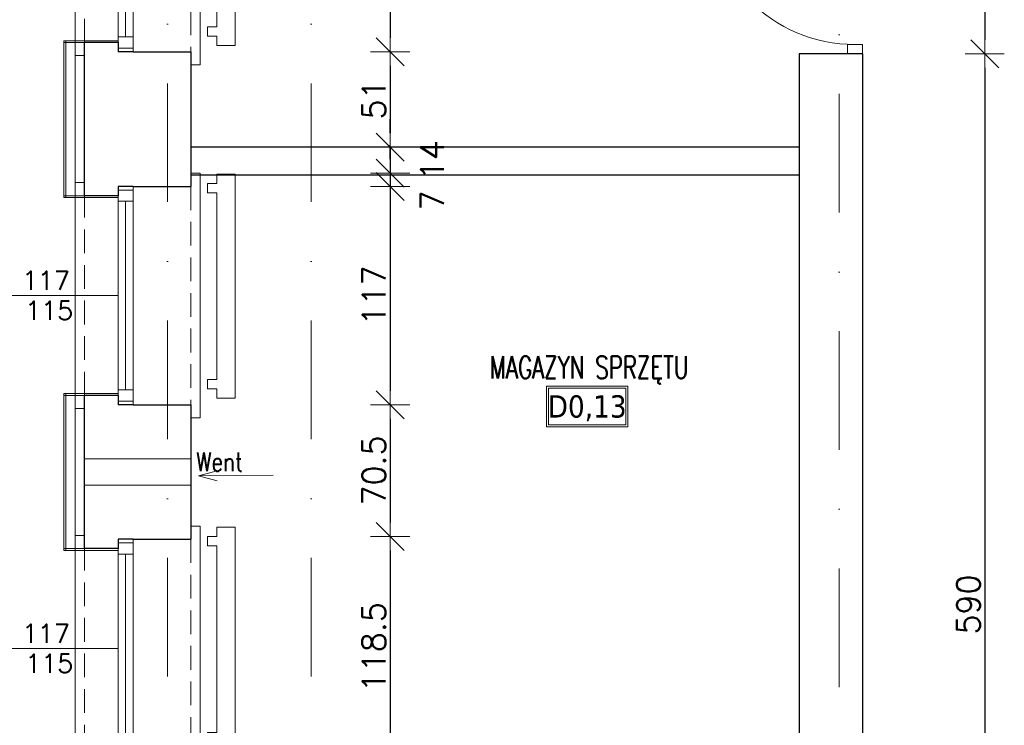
# Model space of a CAD drawing. Header units: millimetres. Extents: x 28291 to 177760, y -399809 to -170937.
# Tile 190 of 256: x 57947 to 58475, y -198936 to -198558. Entities that reach past the tile are written whole.
import ezdxf
from ezdxf.enums import TextEntityAlignment as Align

# ---------------------------------------------------------------- set-up
doc = ezdxf.new("R2010")
doc.units = ezdxf.units.MM
doc.linetypes.add('DASHDOT', pattern=[25.4, 12.7, -6.35, 0, -6.35])
doc.linetypes.add('HIDDEN', pattern=[9.525, 6.35, -3.175])
doc.layers.get('0').update_dxf_attribs({"lineweight": 0})
for name, color, linetype, lineweight, true_color in [('!! 0_ Istn-okna - wymienione', 9, 'Continuous', 13, 0x808080), ('!! 0_Opis_okna - zrealizowane', 7, 'Continuous', 15, 0xb3b3b3), ('!! 1_drzwi-linia - zrealizowane', 7, 'Continuous', 5, 0x7a7a7a)]:
    doc.layers.add(name, color=color, linetype=linetype, lineweight=lineweight, true_color=true_color)
for name, color, linetype, lineweight in [('!! 0_ Istn-sciany', 3, 'Continuous', 30), ('!! 0_ Istn-widok', 1, 'Continuous', 15), ('!! 0_Istn-cienka', 4, 'Continuous', 9), ('!! 0_Istn-went', 5, 'Continuous', 13), ('!! 0_Opis_pom', 9, 'Continuous', 13), ('!! 1_ tynk zewn  - nowy', 21, 'Continuous', 20), ('!! 2_ remont Ocieplenie', 4, 'ZIGZAG', 5), ('!! wymiary osi', 250, 'Continuous', 9), ('0-osie-liniA', 14, 'DASHDOT', 5), ('0-osie-tx', 66, 'Continuous', 9)]:
    doc.layers.add(name, color=color, linetype=linetype, lineweight=lineweight)
doc.layers.add('!! 0_Istn-grzejniki', color=7, linetype='Continuous', lineweight=0, plot=False)
doc.styles.add('ARCHETYP', font='romans.shx', dxfattribs={"height": 15})
doc.styles.add('ARIAL', font='tahoma.ttf')
doc.styles.add('TXT', font='simplex.shx')
doc.linetypes.add('ZIGZAG', pattern='A,0.00254,-5.08,[131,ltypeshp.shx,S=5.08,R=0,X=-5.08,Y=0],-10.16,[131,ltypeshp.shx,S=5.08,R=180,X=5.08,Y=0],-5.08', length=20.32254)
doc.dimstyles.new('DIM50', dxfattribs={"dimscale": 5, "dimtxt": 2.5, "dimasz": 1.5, "dimexe": 0, "dimexo": 0, "dimgap": 0.5, "dimtad": 1, "dimdec": 4, "dimrnd": 0.5, "dimdsep": 46, "dimtxsty": 'TXT', "dimblk1": 'TICK1', "dimblk2": 'TICK1', "dimsah": 1, "dimcen": 0, "dimse1": 1, "dimse2": 1, "dimclrd": 1, "dimclre": 7, "dimclrt": 9, "dimadec": 0, "dimazin": 0, "dimtfac": 1, "dimtdec": 4, "dimtmove": 2, "dimatfit": 3, "dimldrblk": 'TICK1', "dimfxl": 1, "dimtolj": 1, "dimarcsym": 0})

# ---------------------------------------------------------------- blocks, each defined once
blk = doc.blocks.new('okno 3')
at = {"layer": '!! 0_ Istn-okna - wymienione'}
for points in [[(49128.71, -198708.59), (49128.71, -198825.59)], [(49136.71, -198708.59), (49136.71, -198825.59)], [(49132.71, -198716.59), (49132.71, -198817.59)]]:
    blk.add_lwpolyline(points, dxfattribs=at)
for points in [[(49128.71, -198710.59), (49128.71, -198716.59), (49136.71, -198716.59), (49136.71, -198710.59)], [(49128.71, -198817.59), (49128.71, -198823.59), (49136.71, -198823.59), (49136.71, -198817.59)]]:
    blk.add_lwpolyline(points, close=True, dxfattribs=at)
at = {"layer": '!! 0_ Istn-sciany'}
for points in [[(49128.71, -198708.59), (49128.71, -198713.59)], [(49136.71, -198708.59), (49128.71, -198708.59)], [(49136.71, -198708.59), (49167.71, -198708.59)], [(49128.71, -198713.59), (49110.71, -198713.59)], [(49128.71, -198820.59), (49110.71, -198820.59)], [(49128.71, -198820.59), (49128.71, -198825.59)], [(49136.71, -198825.59), (49128.71, -198825.59)], [(49136.71, -198825.59), (49167.71, -198825.59)]]:
    blk.add_lwpolyline(points, dxfattribs=at)
at = {"layer": '!! 0_ Istn-widok'}
for points in [[(49167.71, -198701.59), (49172.71, -198701.59)], [(49172.71, -198701.59), (49172.71, -198832.59)], [(49105.71, -198827.59), (49105.71, -198706.59)], [(49110.71, -198706.59), (49105.71, -198706.59)], [(49110.71, -198827.59), (49105.71, -198827.59)], [(49167.71, -198832.59), (49172.71, -198832.59)]]:
    blk.add_lwpolyline(points, dxfattribs=at)
at = {"layer": '!! 0_Istn-cienka', "linetype": 'HIDDEN', "ltscale": 2}
for points in [[(49167.71, -198708.59), (49167.71, -198825.59)], [(49110.71, -198820.59), (49110.71, -198713.59)]]:
    blk.add_lwpolyline(points, dxfattribs=at)
blk = doc.blocks.new('BLOK OSI')
at = {"layer": '0-osie-liniA', "ltscale": 5}
for points in [[(49206.21142, -199860.81919), (49206.21142, -197259.3316)], [(49283.21142, -199860.81919), (49283.21142, -197258.8316)], [(49566.21142, -199866.5098), (49566.21142, -197259.3316)]]:
    blk.add_lwpolyline(points, dxfattribs=at)
blk = doc.blocks.new('1_ok-opis')
blk.add_line((0, 111.61), (0, 50))
for points in [[(-17, 128.61), (-17, 143.61)], [(17, 128.61), (17, 143.61)]]:
    blk.add_lwpolyline(points)
for centre, start, end in [((0, 143.61), 0, 180), ((0, 128.61), 180, 0)]:
    blk.add_arc(centre, 17, start, end)
at = {"style": 'ARCHETYP'}
for tag, height, rotation, p in [('NR', 12, 90, (0, 136.9)), ('NR', 12, 270, (0, 136.9)), ('SZEROKOŚĆ', 10, 90, (-8, 78.29)), ('SZEROKOŚĆ', 10, 270, (8, 78.29)), ('WYSOKOŚĆ', 10, 270, (-8, 78.29)), ('WYSOKOŚĆ', 10, 90, (8, 78.29))]:
    blk.add_attdef(tag, text='', height=height, rotation=rotation, dxfattribs=at).set_placement(p, align=Align.MIDDLE)
blk = doc.blocks.new('TICK1')
at = {"color": 2}
blk.add_line((-1, -1), (1, 1), dxfattribs=at)
at = {"color": 0}
for p, q in [((0, -1.4), (0, 1.4)), ((0, 0), (-1, 0))]:
    blk.add_line(p, q, dxfattribs=at)
blk = doc.blocks.new('*D2862')
at = {"layer": '!! wymiary osi', "color": 1, "lineweight": -2, "transparency": 16777216}
blk.add_line((57605.01, -198249.63), (57605.01, -199369.63), dxfattribs=at)
at = {"layer": 'DEFPOINTS', "color": 0, "transparency": 16777216}
for p in [(58048.57, -198242.13), (57605.01, -199377.13), (57970.57, -199377.13)]:
    blk.add_point(p, dxfattribs=at)
at = {"layer": '!! wymiary osi', "color": 1, "lineweight": -2, "transparency": 16777216, "xscale": 7.5, "yscale": 7.5, "zscale": 7.5}
for p, rotation in [((57605.01, -198242.13), 90), ((57605.01, -199377.13), 270)]:
    blk.add_blockref('TICK1', p, dxfattribs=dict(at, rotation=rotation))
at = {"layer": '!! wymiary osi', "color": 9, "transparency": 16777216, "insert": (57596.26, -198809.63), "char_height": 12.5, "attachment_point": 5, "rotation": 90, "style": 'TXT'}
blk.add_mtext('\\A1;1135', dxfattribs=at)
blk = doc.blocks.new('*D2869')
at = {"layer": '!! wymiary osi', "color": 1, "lineweight": -2, "transparency": 16777216}
blk.add_line((57642.33, -198294.63), (57642.33, -198618.63), dxfattribs=at)
at = {"layer": 'DEFPOINTS', "color": 0, "transparency": 16777216}
for p in [(58115.57, -198287.13), (57642.33, -198626.13), (58115.57, -198626.13)]:
    blk.add_point(p, dxfattribs=at)
at = {"layer": '!! wymiary osi', "color": 1, "lineweight": -2, "transparency": 16777216, "xscale": 7.5, "yscale": 7.5, "zscale": 7.5}
for p, rotation in [((57642.33, -198287.13), 90), ((57642.33, -198626.13), 270)]:
    blk.add_blockref('TICK1', p, dxfattribs=dict(at, rotation=rotation))
at = {"layer": '!! wymiary osi', "color": 9, "transparency": 16777216, "insert": (57633.58, -198456.63), "char_height": 12.5, "attachment_point": 5, "rotation": 90, "style": 'TXT'}
blk.add_mtext('\\A1;339', dxfattribs=at)
blk = doc.blocks.new('*D2870')
at = {"layer": '!! wymiary osi', "color": 1, "lineweight": -2, "transparency": 16777216}
for p, q in [((57642.33, -198618.63), (57642.33, -198611.13)), ((57642.33, -198626.13), (57642.33, -198641.13)), ((57642.33, -198648.63), (57642.33, -198656.13))]:
    blk.add_line(p, q, dxfattribs=at)
at = {"layer": 'DEFPOINTS', "color": 0, "transparency": 16777216}
for p in [(58115.57, -198626.13), (57642.33, -198641.13), (58115.57, -198641.13)]:
    blk.add_point(p, dxfattribs=at)
at = {"layer": '!! wymiary osi', "color": 1, "lineweight": -2, "transparency": 16777216, "xscale": 7.5, "yscale": 7.5, "zscale": 7.5}
for p, rotation in [((57642.33, -198626.13), 270), ((57642.33, -198641.13), 90)]:
    blk.add_blockref('TICK1', p, dxfattribs=dict(at, rotation=rotation))
at = {"layer": '!! wymiary osi', "color": 9, "transparency": 16777216, "insert": (57632.33, -198633.63), "char_height": 12.5, "attachment_point": 5, "rotation": 90, "style": 'TXT'}
blk.add_mtext('\\A1;15', dxfattribs=at)
blk = doc.blocks.new('*D2871')
at = {"layer": '!! wymiary osi', "color": 1, "lineweight": -2, "transparency": 16777216}
blk.add_line((57642.33, -198648.63), (57642.33, -199301.63), dxfattribs=at)
at = {"layer": 'DEFPOINTS', "color": 0, "transparency": 16777216}
for p in [(58115.57, -198641.13), (57642.33, -199309.13), (58115.57, -199309.13)]:
    blk.add_point(p, dxfattribs=at)
at = {"layer": '!! wymiary osi', "color": 1, "lineweight": -2, "transparency": 16777216, "xscale": 7.5, "yscale": 7.5, "zscale": 7.5}
for p, rotation in [((57642.33, -198641.13), 90), ((57642.33, -199309.13), 270)]:
    blk.add_blockref('TICK1', p, dxfattribs=dict(at, rotation=rotation))
at = {"layer": '!! wymiary osi', "color": 9, "transparency": 16777216, "insert": (57633.58, -198975.13), "char_height": 12.5, "attachment_point": 5, "rotation": 90, "style": 'TXT'}
blk.add_mtext('\\A1;668', dxfattribs=at)
blk = doc.blocks.new('*D2881')
at = {"layer": '!! wymiary osi', "color": 1, "lineweight": -2, "transparency": 16777216}
blk.add_line((58145.43, -198465.63), (58145.43, -198567.63), dxfattribs=at)
at = {"layer": 'DEFPOINTS', "color": 0, "transparency": 16777216}
for p in [(58038.57, -198458.13), (58038.57, -198575.13), (58145.43, -198575.13)]:
    blk.add_point(p, dxfattribs=at)
at = {"layer": '!! wymiary osi', "color": 1, "lineweight": -2, "transparency": 16777216, "xscale": 7.5, "yscale": 7.5, "zscale": 7.5}
for p, rotation in [((58145.43, -198458.13), 90), ((58145.43, -198575.13), 270)]:
    blk.add_blockref('TICK1', p, dxfattribs=dict(at, rotation=rotation))
at = {"layer": '!! wymiary osi', "color": 9, "transparency": 16777216, "insert": (58136.68, -198516.63), "char_height": 12.5, "attachment_point": 5, "rotation": 90, "style": 'TXT'}
blk.add_mtext('\\A1;117', dxfattribs=at)
blk = doc.blocks.new('*D2882')
at = {"layer": '!! wymiary osi', "color": 1, "lineweight": -2, "transparency": 16777216}
blk.add_line((58145.43, -198582.63), (58145.43, -198618.63), dxfattribs=at)
at = {"layer": 'DEFPOINTS', "color": 0, "transparency": 16777216}
for p in [(58038.57, -198575.13), (58038.57, -198626.13), (58145.43, -198626.13)]:
    blk.add_point(p, dxfattribs=at)
at = {"layer": '!! wymiary osi', "color": 1, "lineweight": -2, "transparency": 16777216, "xscale": 7.5, "yscale": 7.5, "zscale": 7.5}
for p, rotation in [((58145.43, -198575.13), 90), ((58145.43, -198626.13), 270)]:
    blk.add_blockref('TICK1', p, dxfattribs=dict(at, rotation=rotation))
at = {"layer": '!! wymiary osi', "color": 9, "transparency": 16777216, "insert": (58136.68, -198600.63), "char_height": 12.5, "attachment_point": 5, "rotation": 90, "style": 'TXT'}
blk.add_mtext('\\A1;51', dxfattribs=at)
blk = doc.blocks.new('*D2883')
at = {"layer": '!! wymiary osi', "color": 1, "lineweight": -2, "transparency": 16777216}
for p, q in [((58145.43, -198618.63), (58145.43, -198611.13)), ((58145.43, -198626.13), (58145.43, -198640.13)), ((58145.43, -198647.63), (58145.43, -198655.13))]:
    blk.add_line(p, q, dxfattribs=at)
at = {"layer": 'DEFPOINTS', "color": 0, "transparency": 16777216}
for p in [(58038.57, -198626.13), (58038.57, -198640.13), (58145.43, -198640.13)]:
    blk.add_point(p, dxfattribs=at)
at = {"layer": '!! wymiary osi', "color": 1, "lineweight": -2, "transparency": 16777216, "xscale": 7.5, "yscale": 7.5, "zscale": 7.5}
for p, rotation in [((58145.43, -198626.13), 270), ((58145.43, -198640.13), 90)]:
    blk.add_blockref('TICK1', p, dxfattribs=dict(at, rotation=rotation))
at = {"layer": '!! wymiary osi', "color": 9, "transparency": 16777216, "insert": (58167.93, -198633.13), "char_height": 12.5, "attachment_point": 5, "rotation": 90, "style": 'TXT'}
blk.add_mtext('\\A1;14', dxfattribs=at)
blk = doc.blocks.new('*D2884')
at = {"layer": '!! wymiary osi', "color": 1, "lineweight": -2, "transparency": 16777216}
for p, q in [((58145.43, -198632.63), (58145.43, -198625.13)), ((58145.43, -198640.13), (58145.43, -198647.13)), ((58145.43, -198654.63), (58145.43, -198662.13))]:
    blk.add_line(p, q, dxfattribs=at)
at = {"layer": 'DEFPOINTS', "color": 0, "transparency": 16777216}
for p in [(58038.57, -198640.13), (58038.57, -198647.13), (58145.43, -198647.13)]:
    blk.add_point(p, dxfattribs=at)
at = {"layer": '!! wymiary osi', "color": 1, "lineweight": -2, "transparency": 16777216, "xscale": 7.5, "yscale": 7.5, "zscale": 7.5}
for p, rotation in [((58145.43, -198640.13), 270), ((58145.43, -198647.13), 90)]:
    blk.add_blockref('TICK1', p, dxfattribs=dict(at, rotation=rotation))
at = {"layer": '!! wymiary osi', "color": 9, "transparency": 16777216, "insert": (58167.93, -198654.73), "char_height": 12.5, "attachment_point": 5, "rotation": 90, "style": 'TXT'}
blk.add_mtext('\\A1;7', dxfattribs=at)
blk = doc.blocks.new('*D2885')
at = {"layer": '!! wymiary osi', "color": 1, "lineweight": -2, "transparency": 16777216}
blk.add_line((58145.43, -198654.63), (58145.43, -198756.63), dxfattribs=at)
at = {"layer": 'DEFPOINTS', "color": 0, "transparency": 16777216}
for p in [(58038.57, -198647.13), (58038.57, -198764.13), (58145.43, -198764.13)]:
    blk.add_point(p, dxfattribs=at)
at = {"layer": '!! wymiary osi', "color": 1, "lineweight": -2, "transparency": 16777216, "xscale": 7.5, "yscale": 7.5, "zscale": 7.5}
for p, rotation in [((58145.43, -198647.13), 90), ((58145.43, -198764.13), 270)]:
    blk.add_blockref('TICK1', p, dxfattribs=dict(at, rotation=rotation))
at = {"layer": '!! wymiary osi', "color": 9, "transparency": 16777216, "insert": (58136.68, -198705.63), "char_height": 12.5, "attachment_point": 5, "rotation": 90, "style": 'TXT'}
blk.add_mtext('\\A1;117', dxfattribs=at)
blk = doc.blocks.new('*D2886')
at = {"layer": '!! wymiary osi', "color": 1, "lineweight": -2, "transparency": 16777216}
blk.add_line((58145.43, -198771.63), (58145.43, -198827.13), dxfattribs=at)
at = {"layer": 'DEFPOINTS', "color": 0, "transparency": 16777216}
for p in [(58038.57, -198764.13), (58038.57, -198834.63), (58145.43, -198834.63)]:
    blk.add_point(p, dxfattribs=at)
at = {"layer": '!! wymiary osi', "color": 1, "lineweight": -2, "transparency": 16777216, "xscale": 7.5, "yscale": 7.5, "zscale": 7.5}
for p, rotation in [((58145.43, -198764.13), 90), ((58145.43, -198834.63), 270)]:
    blk.add_blockref('TICK1', p, dxfattribs=dict(at, rotation=rotation))
at = {"layer": '!! wymiary osi', "color": 9, "transparency": 16777216, "insert": (58136.68, -198799.38), "char_height": 12.5, "attachment_point": 5, "rotation": 90, "style": 'TXT'}
blk.add_mtext('\\A1;70.5', dxfattribs=at)
blk = doc.blocks.new('*D2887')
at = {"layer": '!! wymiary osi', "color": 1, "lineweight": -2, "transparency": 16777216}
blk.add_line((58145.43, -198842.13), (58145.43, -198945.63), dxfattribs=at)
at = {"layer": 'DEFPOINTS', "color": 0, "transparency": 16777216}
for p in [(58038.57, -198834.63), (58038.57, -198953.13), (58145.43, -198953.13)]:
    blk.add_point(p, dxfattribs=at)
at = {"layer": '!! wymiary osi', "color": 1, "lineweight": -2, "transparency": 16777216, "xscale": 7.5, "yscale": 7.5, "zscale": 7.5}
for p, rotation in [((58145.43, -198834.63), 90), ((58145.43, -198953.13), 270)]:
    blk.add_blockref('TICK1', p, dxfattribs=dict(at, rotation=rotation))
at = {"layer": '!! wymiary osi', "color": 9, "transparency": 16777216, "insert": (58136.68, -198893.88), "char_height": 12.5, "attachment_point": 5, "rotation": 90, "style": 'TXT'}
blk.add_mtext('\\A1;118.5', dxfattribs=at)
blk = doc.blocks.new('*D2921')
at = {"layer": '!! wymiary osi', "color": 1, "lineweight": -2, "transparency": 16777216}
blk.add_line((58464.11, -198493.63), (58464.11, -198568.63), dxfattribs=at)
at = {"layer": 'DEFPOINTS', "color": 0, "transparency": 16777216}
for p in [(58398.57, -198486.13), (58398.57, -198576.13), (58464.11, -198576.13)]:
    blk.add_point(p, dxfattribs=at)
at = {"layer": '!! wymiary osi', "color": 1, "lineweight": -2, "transparency": 16777216, "xscale": 7.5, "yscale": 7.5, "zscale": 7.5}
for p, rotation in [((58464.11, -198486.13), 90), ((58464.11, -198576.13), 270)]:
    blk.add_blockref('TICK1', p, dxfattribs=dict(at, rotation=rotation))
at = {"layer": '!! wymiary osi', "color": 9, "transparency": 16777216, "insert": (58455.36, -198531.13), "char_height": 12.5, "attachment_point": 5, "rotation": 90, "style": 'TXT'}
blk.add_mtext('\\A1;90', dxfattribs=at)
blk = doc.blocks.new('*D2922')
at = {"layer": '!! wymiary osi', "color": 1, "lineweight": -2, "transparency": 16777216}
blk.add_line((58464.11, -198583.63), (58464.11, -199158.63), dxfattribs=at)
at = {"layer": 'DEFPOINTS', "color": 0, "transparency": 16777216}
for p in [(58398.57, -198576.13), (58398.57, -199166.13), (58464.11, -199166.13)]:
    blk.add_point(p, dxfattribs=at)
at = {"layer": '!! wymiary osi', "color": 1, "lineweight": -2, "transparency": 16777216, "xscale": 7.5, "yscale": 7.5, "zscale": 7.5}
for p, rotation in [((58464.11, -198576.13), 90), ((58464.11, -199166.13), 270)]:
    blk.add_blockref('TICK1', p, dxfattribs=dict(at, rotation=rotation))
at = {"layer": '!! wymiary osi', "color": 9, "transparency": 16777216, "insert": (58455.36, -198871.13), "char_height": 12.5, "attachment_point": 5, "rotation": 90, "style": 'TXT'}
blk.add_mtext('\\A1;590', dxfattribs=at)

msp = doc.modelspace()

# ---------------------------------------------------------------- linework, layer by layer
at = {"layer": '!! 0_ Istn-sciany'}
for points in [[(57981.56735, -198652.12813), (57981.56735, -198570.12813)], [(58038.56735, -198575.12813), (58038.56735, -198647.12813)], [(58398.56735, -198576.12813), (58364.56735, -198576.12813)], [(58364.56735, -198576.12813), (58364.56735, -199167.12813)], [(58398.56735, -198576.12813), (58398.56735, -199167.12813)], [(58364.56735, -198626.12813), (58038.56735, -198626.12813)], [(58364.56735, -198641.12813), (58038.56735, -198641.12813)], [(57981.56735, -198841.12813), (57981.56735, -198759.12813)], [(58038.56735, -198764.12813), (58038.56735, -198836.12813)]]:
    msp.add_lwpolyline(points, dxfattribs=at)
at = {"layer": '!! 0_Istn-grzejniki'}
for points in [[(58047.40847, -198456.62813), (58052.40847, -198456.62813), (58052.40847, -198451.62813), (58062.40847, -198451.62813), (58062.40847, -198571.62813), (58052.40847, -198571.62813), (58052.40847, -198566.62813), (58047.40847, -198566.62813), (58047.40847, -198561.62813), (58052.40847, -198561.62813), (58052.40847, -198461.62813), (58047.40847, -198461.62813)], [(58047.40847, -198645.62813), (58052.40847, -198645.62813), (58052.40847, -198640.62813), (58062.40847, -198640.62813), (58062.40847, -198760.62813), (58052.40847, -198760.62813), (58052.40847, -198755.62813), (58047.40847, -198755.62813), (58047.40847, -198750.62813), (58052.40847, -198750.62813), (58052.40847, -198650.62813), (58047.40847, -198650.62813)], [(58047.40847, -198834.62813), (58052.40847, -198834.62813), (58052.40847, -198829.62813), (58062.40847, -198829.62813), (58062.40847, -198949.62813), (58052.40847, -198949.62813), (58052.40847, -198944.62813), (58047.40847, -198944.62813), (58047.40847, -198939.62813), (58052.40847, -198939.62813), (58052.40847, -198839.62813), (58047.40847, -198839.62813)]]:
    msp.add_lwpolyline(points, close=True, dxfattribs=at)
at = {"layer": '!! 0_Istn-went'}
for p, q in [((58038.56735, -198793.12813), (57981.56735, -198793.12813)), ((58038.56735, -198807.12813), (57981.56735, -198807.12813))]:
    msp.add_line(p, q, dxfattribs=at)
for points in [[(58042.65035, -198802.18861), (58052.6222, -198799.4062)], [(58082.69475, -198801.77589), (58042.65035, -198802.18861)], [(58042.65035, -198802.18861), (58052.67743, -198804.7649)]]:
    msp.add_lwpolyline(points, dxfattribs=at)
at = {"layer": '!! 0_Opis_pom', "ltscale": 0.7}
for points in [[(58229.23458, -198775.87605), (58272.75458, -198775.87605), (58272.75458, -198754.11605), (58229.23458, -198754.11605)], [(58230.32258, -198774.78805), (58271.66658, -198774.78805), (58271.66658, -198755.20405), (58230.32258, -198755.20405)]]:
    msp.add_lwpolyline(points, close=True, dxfattribs=at)
at = {"layer": '!! 1_ tynk zewn  - nowy'}
for points in [[(57999.56735, -198569.12813), (57970.56735, -198569.12813)], [(57970.56735, -198653.12813), (57970.56735, -198569.12813)], [(57981.56735, -198570.12813), (57970.56735, -198570.12813)], [(57971.56735, -198653.12813), (57971.56735, -198569.12813)], [(57981.56735, -198652.12813), (57970.56735, -198652.12813)], [(57999.56735, -198653.12813), (57970.56735, -198653.12813)], [(57999.56735, -198758.12813), (57970.56735, -198758.12813)], [(57970.56735, -198842.12813), (57970.56735, -198758.12813)], [(57971.56735, -198842.12813), (57971.56735, -198758.12813)], [(57981.56735, -198759.12813), (57970.56735, -198759.12813)], [(57981.56735, -198841.12813), (57970.56735, -198841.12813)], [(57999.56735, -198842.12813), (57970.56735, -198842.12813)]]:
    msp.add_lwpolyline(points, dxfattribs=at)
at = {"layer": '!! 1_drzwi-linia - zrealizowane'}
msp.add_lwpolyline([(58398.56735, -198571.12813), (58398.56735, -198576.12813), (58390.56735, -198576.12813), (58390.56735, -198571.12813)], close=True, dxfattribs=at)
msp.add_arc((58394.56735, -198491.12813), 80, 180, 270, dxfattribs=at)
at = {"layer": '!! 2_ remont Ocieplenie', "linetype": 'ZIGZAG', "ltscale": 0.75}
for points in [[(57976.56735, -198653.12813), (57976.56735, -198569.12813)], [(57976.56735, -198842.12813), (57976.56735, -198758.12813)]]:
    msp.add_lwpolyline(points, dxfattribs=at)

# ---------------------------------------------------------------- block references
at = {"layer": '!! 0_Opis_okna - zrealizowane'}
ref = msp.add_blockref('1_ok-opis', (58049.56735, -198705.62813), dxfattribs=dict(at, rotation=89.99999999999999))
ref.add_attrib('SZEROKOŚĆ', '117', dxfattribs={"layer": '0', "height": 10, "style": 'ARCHETYP'}).set_placement((57960.84694, -198697.62813), align=Align.MIDDLE)
ref.add_attrib('WYSOKOŚĆ', '115', dxfattribs={"layer": '0', "height": 10, "style": 'ARCHETYP'}).set_placement((57962.6204, -198713.62813), align=Align.MIDDLE)
ref.add_attrib('NR', 'O', dxfattribs={"layer": '0', "height": 12, "style": 'ARCHETYP'}).set_placement((57912.6659, -198705.62813), align=Align.MIDDLE)
ref = msp.add_blockref('1_ok-opis', (58049.56735, -198894.62813), dxfattribs=dict(at, rotation=89.99999999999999))
ref.add_attrib('SZEROKOŚĆ', '117', dxfattribs={"layer": '0', "height": 10, "style": 'ARCHETYP'}).set_placement((57960.84694, -198886.62813), align=Align.MIDDLE)
ref.add_attrib('WYSOKOŚĆ', '115', dxfattribs={"layer": '0', "height": 10, "style": 'ARCHETYP'}).set_placement((57962.6204, -198902.62813), align=Align.MIDDLE)
ref.add_attrib('NR', 'O', dxfattribs={"layer": '0', "height": 12, "style": 'ARCHETYP'}).set_placement((57912.6659, -198894.62813), align=Align.MIDDLE)
at = {"layer": '!! 1_drzwi-linia - zrealizowane'}
msp.add_blockref('BLOK OSI', (8819.85593, 61.46017), dxfattribs=at)
at = {"layer": '0-osie-tx'}
for p in [(8870.85593, 250.46017), (8870.85593, 61.46017), (8870.85593, -127.53983)]:
    msp.add_blockref('okno 3', p, dxfattribs=at)

# ---------------------------------------------------------------- texts
at = {"layer": '!! 0_Istn-went', "style": 'ARCHETYP', "width": 0.8}
msp.add_text('Went', height=10, rotation=0, dxfattribs=at).set_placement((58041.36596, -198799.65202))
at = {"layer": '!! 0_Opis_pom', "ltscale": 0.7, "style": 'TXT', "width": 0.7}
msp.add_text('MAGAZYN SPRZĘTU', height=12, dxfattribs=at).set_placement((58252.10971, -198750.06974), align=Align.CENTER)
at = {"layer": '!! 0_Opis_pom', "ltscale": 0.7, "style": 'ARIAL'}
msp.add_attdef('D0,13', text='', height=11.968, dxfattribs=at).set_placement((58250.99458, -198764.99605), align=Align.MIDDLE_CENTER)

# ---------------------------------------------------------------- dimensions: what is measured, and where the dimension line sits
at = {"layer": '!! wymiary osi'}
for base, p1, p2, picture, middle in [((57605.00709, -199377.12813), (58048.56735, -198242.12813), (57970.56735, -199377.12813), '*D2862', (57596.25709, -198809.62813)), ((57642.32868, -198626.12813), (58115.56735, -198287.12813), (58115.56735, -198626.12813), '*D2869', (57633.57868, -198456.62813)), ((58145.42542, -198575.12813), (58038.56735, -198458.12813), (58038.56735, -198575.12813), '*D2881', (58136.67542, -198516.62813)), ((58464.10524, -198576.12813), (58398.56735, -198486.12813), (58398.56735, -198576.12813), '*D2921', (58455.35524, -198531.12813)), ((58145.42542, -198626.12813), (58038.56735, -198575.12813), (58038.56735, -198626.12813), '*D2882', (58136.67542, -198600.62813)), ((58464.10524, -199166.12813), (58398.56735, -198576.12813), (58398.56735, -199166.12813), '*D2922', (58455.35524, -198871.12813)), ((57642.32868, -198641.12813), (58115.56735, -198626.12813), (58115.56735, -198641.12813), '*D2870', (57632.32868, -198633.62813)), ((58145.42542, -198640.12813), (58038.56735, -198626.12813), (58038.56735, -198640.12813), '*D2883', (58167.92542, -198633.12813)), ((57642.32868, -199309.12813), (58115.56735, -198641.12813), (58115.56735, -199309.12813), '*D2871', (57633.57868, -198975.12813)), ((58145.42542, -198764.12813), (58038.56735, -198647.12813), (58038.56735, -198764.12813), '*D2885', (58136.67542, -198705.62813)), ((58145.42542, -198834.62813), (58038.56735, -198764.12813), (58038.56735, -198834.62813), '*D2886', (58136.67542, -198799.37813)), ((58145.42542, -198953.12813), (58038.56735, -198834.62813), (58038.56735, -198953.12813), '*D2887', (58136.67542, -198893.87813))]:
    dim = msp.add_linear_dim(base=base, p1=p1, p2=p2, angle=90, dimstyle='DIM50', dxfattribs=at)
    dim.commit()
    dim.dimension.update_dxf_attribs({"geometry": picture, "text_midpoint": middle})
dim = msp.add_linear_dim(base=(58145.42542, -198647.12813), p1=(58038.56735, -198640.12813), p2=(58038.56735, -198647.12813), angle=90, dimstyle='DIM50', dxfattribs=at)
dim.commit()
dim.dimension.update_dxf_attribs({"geometry": '*D2884', "text_midpoint": (58167.92542, -198654.73408), "dimtype": 160})

doc.saveas('drawing.dxf')
